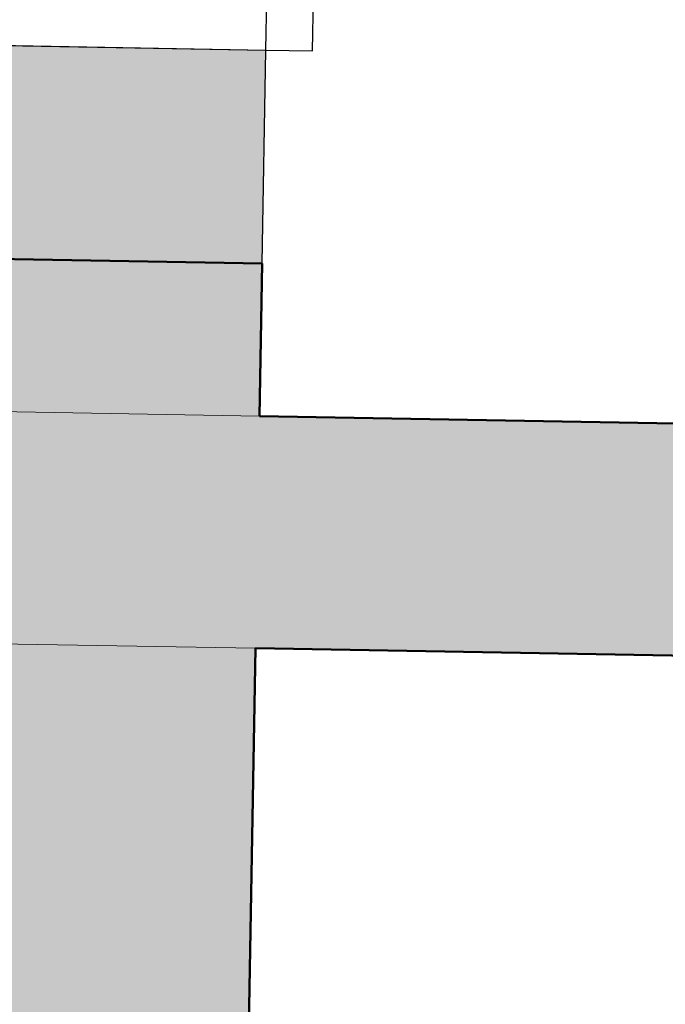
# Model space of a CAD drawing. Header units: millimetres. Extents: x -28017 to 3863, y -4271 to 20239.
# Tile 29 of 105: x -20137 to -19720, y 7027 to 7663. Entities that reach past the tile are written whole.
import ezdxf

# ---------------------------------------------------------------- set-up
doc = ezdxf.new("R2010")
doc.units = ezdxf.units.MM
doc.header["$MEASUREMENT"] = 0
for name, color, linetype in [('5._POHLED ZÁPADNÍ_2_2D prvky - obecné', 7, 'Continuous'), ('5._POHLED ZÁPADNÍ_2_Konstrukce - nosné', 7, 'Continuous'), ('5._POHLED ZÁPADNÍ_2_Nové_Konstrukce - nenosné', 7, 'Continuous'), ('5._POHLED ZÁPADNÍ_2_Nové_Otvory – Okna', 7, 'Continuous'), ('5._POHLED ZÁPADNÍ_2_Nové_Výplně – Řezové', 7, 'Continuous'), ('5._POHLED ZÁPADNÍ_2_Výplně – Řezové', 7, 'Continuous')]:
    doc.layers.add(name, color=color, linetype=linetype)

msp = doc.modelspace()

# ---------------------------------------------------------------- hatches: boundary and pattern name
at = {"layer": '5._POHLED ZÁPADNÍ_2_Nové_Výplně – Řezové', "linetype": 'Continuous', "lineweight": 0, "true_color": 0xf2b2b2}
msp.add_hatch(color=9, dxfattribs=at).paths.add_polyline_path([(-20355.42, 7512.3), (-19980.48, 7505.7), (-19978.05, 7643.54), (-20353, 7650.14)])
at = {"layer": '5._POHLED ZÁPADNÍ_2_Výplně – Řezové', "linetype": 'Continuous', "lineweight": 13}
for points in [[(-20382.34, 5983.82), (-20007.4, 5977.22), (-19980.48, 7505.7), (-20355.42, 7512.3)], [(-16194.39, 7340.27), (-19982.22, 7407), (-19984.86, 7257.02), (-16197.03, 7190.29)]]:
    msp.add_hatch(color=254, dxfattribs=at).paths.add_polyline_path(points)

# ---------------------------------------------------------------- linework, layer by layer
at = {"layer": '5._POHLED ZÁPADNÍ_2_2D prvky - obecné', "color": 8, "linetype": 'Continuous', "lineweight": 13}
for p, q in [((-19982.22, 7407), (-20357.16, 7413.6)), ((-19984.86, 7257.02), (-20359.8, 7263.62))]:
    msp.add_line(p, q, dxfattribs=at)
at = {"layer": '5._POHLED ZÁPADNÍ_2_Konstrukce - nosné', "color": 7, "linetype": 'Continuous', "lineweight": 50}
msp.add_line((-20205.45, 7509.66), (-19980.48, 7505.7), dxfattribs=at)
at = {"layer": '5._POHLED ZÁPADNÍ_2_Konstrukce - nosné', "color": 7, "linetype": 'Continuous', "lineweight": 50, "flags": 128}
for points in [[(-19982.22, 7407), (-19980.48, 7505.7)], [(-16194.39, 7340.27), (-19982.22, 7407)], [(-20007.4, 5977.22), (-19984.86, 7257.02)], [(-19984.86, 7257.02), (-16197.03, 7190.29)]]:
    msp.add_lwpolyline(points, dxfattribs=at)
at = {"layer": '5._POHLED ZÁPADNÍ_2_Nové_Konstrukce - nenosné', "color": 1, "linetype": 'Continuous', "lineweight": 25, "flags": 128}
for points in [[(-20353, 7650.14), (-19978.05, 7643.54)], [(-19980.48, 7505.7), (-19978.05, 7643.54)]]:
    msp.add_lwpolyline(points, dxfattribs=at)
at = {"layer": '5._POHLED ZÁPADNÍ_2_Nové_Otvory – Okna', "color": 1, "linetype": 'Continuous', "lineweight": 25}
for p, q in [((-19978.05, 7643.54), (-19954.29, 8993.33)), ((-19948.06, 7643.01), (-19924.29, 8992.8)), ((-20153.03, 7646.62), (-19978.05, 7643.54)), ((-19978.05, 7643.54), (-19948.06, 7643.01))]:
    msp.add_line(p, q, dxfattribs=at)

doc.saveas('drawing.dxf')
